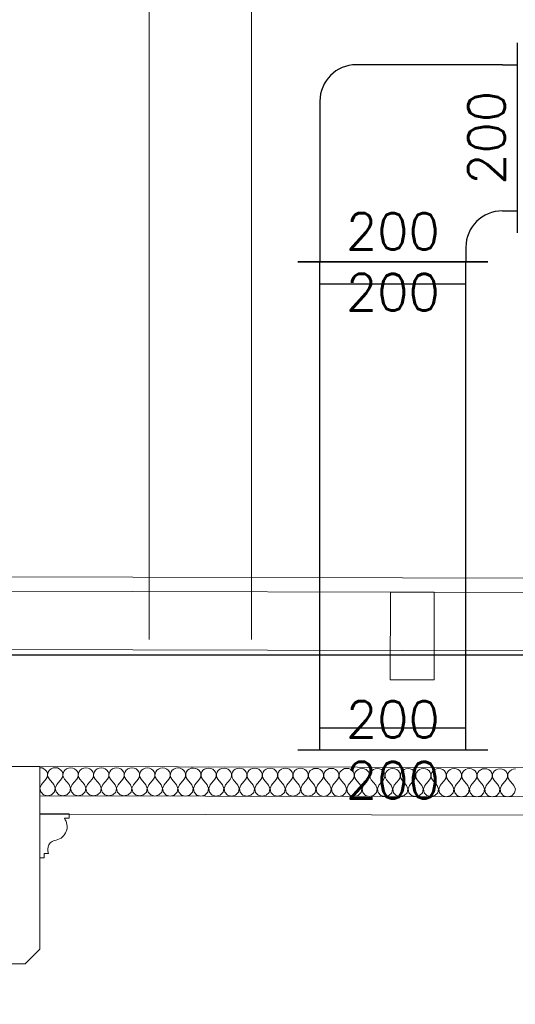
# Model space of a CAD drawing. Header units: millimetres. Extents: x -573548 to 674770, y -246895 to -89040.
# Tile 159 of 199: x 96853 to 97532, y -191994 to -190646. Entities that reach past the tile are written whole.
import ezdxf
from ezdxf import colors
from ezdxf.entities.mleader import LeaderData, LeaderLine
from ezdxf.math import Vec2, Vec3

# ---------------------------------------------------------------- set-up
doc = ezdxf.new("R2010")
doc.units = ezdxf.units.MM
for name, color, linetype in [('__S_WM_OPIS', 151, 'Continuous'), ('FLUID-W1', 7, 'Continuous'), ('FLUID-W1-50-DIM', 7, 'Continuous'), ('Nowe_Drawing & Figure', 7, 'Continuous')]:
    doc.layers.add(name, color=color, linetype=linetype)
for name, color, linetype, lineweight in [('A_słupy wysokie_Nr_pióra__1', 8, 'Continuous', 9), ('belki podwalinowe_Nr_pióra__2', 8, 'Continuous', 9), ('belki sufitowe_Nr_pióra__41', 8, 'Continuous', 9), ('Nowe_Drawing & Figure_Nr_pióra__59', 8, 'Continuous', 9), ('Nowe_strop_Nr_pióra__59', 8, 'Continuous', 9), ('strop_Nr_pióra__41', 8, 'Continuous', 9)]:
    doc.layers.add(name, color=color, linetype=linetype, lineweight=lineweight)
doc.styles.add('FDBES', font='simplex.shx')
doc.styles.add('WĄSKI 2', font='arial.ttf', dxfattribs={"width": 0.7})

# ---------------------------------------------------------------- blocks, each defined once
blk = doc.blocks.new('*X452', base_point=(477978.7, -104863.6))
at = {"layer": 'Nowe_Drawing & Figure', "color": 21, "linetype": 'Continuous', "lineweight": 13, "true_color": 0xffaaaa}
for p, q in [((491651, -73208.7), (491648.1, -73208.3)), ((491653.6, -73209.8), (491651, -73208.7)), ((491655.8, -73211.5), (491653.6, -73209.8)), ((491657.5, -73213.6), (491655.8, -73211.5)), ((491658.4, -73216.2), (491657.5, -73213.6)), ((491659.7, -73213.6), (491658.8, -73216.2)), ((491661.3, -73211.5), (491659.7, -73213.6)), ((491663.6, -73209.8), (491661.3, -73211.5)), ((491666.2, -73208.7), (491663.6, -73209.8)), ((491669.1, -73208.4), (491666.2, -73208.7)), ((491672, -73208.7), (491669.1, -73208.4)), ((491674.6, -73209.8), (491672, -73208.7)), ((491676.8, -73211.5), (491674.6, -73209.8)), ((491678.5, -73213.7), (491676.8, -73211.5)), ((491679.4, -73216.2), (491678.5, -73213.7)), ((491680.7, -73213.7), (491679.8, -73216.2)), ((491682.3, -73211.5), (491680.7, -73213.7)), ((491684.6, -73209.8), (491682.3, -73211.5)), ((491687.2, -73208.8), (491684.6, -73209.8)), ((491690.1, -73208.4), (491687.2, -73208.8)), ((491693, -73208.8), (491690.1, -73208.4)), ((491695.6, -73209.9), (491693, -73208.8)), ((491697.8, -73211.6), (491695.6, -73209.9)), ((491699.5, -73213.7), (491697.8, -73211.6)), ((491700.4, -73216.2), (491699.5, -73213.7)), ((491701.7, -73213.7), (491700.8, -73216.2)), ((491703.3, -73211.6), (491701.7, -73213.7)), ((491705.6, -73209.9), (491703.3, -73211.6)), ((491708.2, -73208.8), (491705.6, -73209.9)), ((491711.1, -73208.5), (491708.2, -73208.8)), ((491714, -73208.8), (491711.1, -73208.5)), ((491716.6, -73209.9), (491714, -73208.8)), ((491718.8, -73211.6), (491716.6, -73209.9)), ((491720.5, -73213.8), (491718.8, -73211.6)), ((491721.4, -73216.3), (491720.5, -73213.8)), ((491722.7, -73213.8), (491721.8, -73216.3)), ((491724.3, -73211.6), (491722.7, -73213.8)), ((491726.6, -73209.9), (491724.3, -73211.6)), ((491729.2, -73208.9), (491726.6, -73209.9)), ((491732.1, -73208.5), (491729.2, -73208.9)), ((491735, -73208.9), (491732.1, -73208.5)), ((491737.6, -73209.9), (491735, -73208.9)), ((491739.8, -73211.6), (491737.6, -73209.9)), ((491741.5, -73213.8), (491739.8, -73211.6)), ((491742.4, -73216.3), (491741.5, -73213.8)), ((491743.7, -73213.8), (491742.8, -73216.3)), ((491745.3, -73211.7), (491743.7, -73213.8)), ((491747.6, -73210), (491745.3, -73211.7)), ((491750.2, -73208.9), (491747.6, -73210)), ((491753.1, -73208.5), (491750.2, -73208.9)), ((491756, -73208.9), (491753.1, -73208.5)), ((491758.6, -73210), (491756, -73208.9)), ((491760.8, -73211.7), (491758.6, -73210)), ((491762.5, -73213.9), (491760.8, -73211.7)), ((491763.4, -73216.4), (491762.5, -73213.9)), ((491764.7, -73213.9), (491763.8, -73216.4)), ((491766.3, -73211.7), (491764.7, -73213.9)), ((491768.6, -73210), (491766.3, -73211.7)), ((491771.2, -73209), (491768.6, -73210)), ((491774.1, -73208.6), (491771.2, -73209)), ((491777, -73209), (491774.1, -73208.6)), ((491779.6, -73210), (491777, -73209)), ((491781.8, -73211.7), (491779.6, -73210)), ((491783.5, -73213.9), (491781.8, -73211.7)), ((491784.4, -73216.4), (491783.5, -73213.9)), ((491785.7, -73213.9), (491784.8, -73216.4)), ((491787.3, -73211.7), (491785.7, -73213.9)), ((491789.6, -73210.1), (491787.3, -73211.7)), ((491792.2, -73209), (491789.6, -73210.1)), ((491795.1, -73208.6), (491792.2, -73209)), ((491798, -73209), (491795.1, -73208.6)), ((491800.6, -73210.1), (491798, -73209)), ((491802.8, -73211.8), (491800.6, -73210.1)), ((491804.5, -73214), (491802.8, -73211.8)), ((491805.4, -73216.5), (491804.5, -73214)), ((491806.7, -73214), (491805.8, -73216.5)), ((491808.3, -73211.8), (491806.7, -73214)), ((491810.6, -73210.1), (491808.3, -73211.8)), ((491813.2, -73209), (491810.6, -73210.1)), ((491816.1, -73208.7), (491813.2, -73209)), ((491819, -73209.1), (491816.1, -73208.7)), ((491821.6, -73210.1), (491819, -73209.1)), ((491823.8, -73211.8), (491821.6, -73210.1)), ((491825.5, -73214), (491823.8, -73211.8)), ((491826.4, -73216.5), (491825.5, -73214)), ((491827.7, -73214), (491826.8, -73216.5)), ((491829.3, -73211.8), (491827.7, -73214)), ((491831.6, -73210.2), (491829.3, -73211.8)), ((491834.2, -73209.1), (491831.6, -73210.2)), ((491837.1, -73208.7), (491834.2, -73209.1)), ((491840, -73209.1), (491837.1, -73208.7)), ((491842.6, -73210.2), (491840, -73209.1)), ((491844.8, -73211.9), (491842.6, -73210.2)), ((491846.5, -73214.1), (491844.8, -73211.9)), ((491847.4, -73216.6), (491846.5, -73214.1)), ((491848.7, -73214.1), (491847.8, -73216.6)), ((491850.3, -73211.9), (491848.7, -73214.1)), ((491852.6, -73210.2), (491850.3, -73211.9)), ((491855.2, -73209.1), (491852.6, -73210.2)), ((491858.1, -73208.8), (491855.2, -73209.1)), ((491861, -73209.2), (491858.1, -73208.8)), ((491863.6, -73210.2), (491861, -73209.2)), ((491865.8, -73211.9), (491863.6, -73210.2)), ((491867.5, -73214.1), (491865.8, -73211.9)), ((491868.4, -73216.6), (491867.5, -73214.1)), ((491869.7, -73214.1), (491868.8, -73216.6)), ((491871.3, -73211.9), (491869.7, -73214.1)), ((491873.6, -73210.3), (491871.3, -73211.9)), ((491876.2, -73209.2), (491873.6, -73210.3)), ((491879.1, -73208.8), (491876.2, -73209.2)), ((491882, -73209.2), (491879.1, -73208.8)), ((491884.6, -73210.3), (491882, -73209.2)), ((491886.8, -73212), (491884.6, -73210.3)), ((491888.5, -73214.2), (491886.8, -73212)), ((491889.4, -73216.7), (491888.5, -73214.2)), ((491890.7, -73214.2), (491889.8, -73216.7)), ((491892.3, -73212), (491890.7, -73214.2)), ((491894.6, -73210.3), (491892.3, -73212)), ((491897.2, -73209.2), (491894.6, -73210.3)), ((491900.1, -73208.9), (491897.2, -73209.2)), ((491903, -73209.2), (491900.1, -73208.9)), ((491905.6, -73210.3), (491903, -73209.2)), ((491907.8, -73212), (491905.6, -73210.3)), ((491909.5, -73214.2), (491907.8, -73212)), ((491910.4, -73216.7), (491909.5, -73214.2)), ((491911.7, -73214.2), (491910.8, -73216.7)), ((491913.3, -73212), (491911.7, -73214.2)), ((491915.6, -73210.3), (491913.3, -73212)), ((491918.2, -73209.3), (491915.6, -73210.3)), ((491921.1, -73208.9), (491918.2, -73209.3)), ((491924, -73209.3), (491921.1, -73208.9)), ((491926.6, -73210.4), (491924, -73209.3)), ((491928.8, -73212.1), (491926.6, -73210.4)), ((491930.5, -73214.3), (491928.8, -73212.1)), ((491931.4, -73216.8), (491930.5, -73214.3)), ((491932.7, -73214.3), (491931.8, -73216.8)), ((491934.3, -73212.1), (491932.7, -73214.3)), ((491936.6, -73210.4), (491934.3, -73212.1)), ((491939.2, -73209.3), (491936.6, -73210.4)), ((491942.1, -73209), (491939.2, -73209.3)), ((491945, -73209.3), (491942.1, -73209)), ((491947.6, -73210.4), (491945, -73209.3)), ((491949.8, -73212.1), (491947.6, -73210.4)), ((491951.5, -73214.3), (491949.8, -73212.1)), ((491952.4, -73216.8), (491951.5, -73214.3)), ((491953.7, -73214.3), (491952.8, -73216.8)), ((491955.3, -73212.1), (491953.7, -73214.3)), ((491957.6, -73210.4), (491955.3, -73212.1)), ((491960.2, -73209.4), (491957.6, -73210.4)), ((491963.1, -73209), (491960.2, -73209.4)), ((491966, -73209.4), (491963.1, -73209)), ((491968.6, -73210.5), (491966, -73209.4)), ((491970.8, -73212.2), (491968.6, -73210.5)), ((491972.5, -73214.3), (491970.8, -73212.2)), ((491973.4, -73216.9), (491972.5, -73214.3)), ((491974.7, -73214.4), (491973.8, -73216.9)), ((491976.3, -73212.2), (491974.7, -73214.4)), ((491978.6, -73210.5), (491976.3, -73212.2)), ((491981.2, -73209.4), (491978.6, -73210.5)), ((491984.1, -73209.1), (491981.2, -73209.4)), ((491987, -73209.4), (491984.1, -73209.1)), ((491989.6, -73210.5), (491987, -73209.4)), ((491991.8, -73212.2), (491989.6, -73210.5)), ((491993.5, -73214.4), (491991.8, -73212.2)), ((491994.4, -73216.9), (491993.5, -73214.4)), ((491995.7, -73214.4), (491994.8, -73216.9)), ((491997.3, -73212.2), (491995.7, -73214.4)), ((491999.6, -73210.5), (491997.3, -73212.2)), ((492002.2, -73209.5), (491999.6, -73210.5)), ((492005.1, -73209.1), (492002.2, -73209.5)), ((492008, -73209.5), (492005.1, -73209.1)), ((492010.6, -73210.6), (492008, -73209.5)), ((492012.8, -73212.3), (492010.6, -73210.6)), ((492014.5, -73214.4), (492012.8, -73212.3)), ((492015.4, -73217), (492014.5, -73214.4)), ((492016.7, -73214.4), (492015.8, -73217)), ((492018.3, -73212.3), (492016.7, -73214.4)), ((492020.6, -73210.6), (492018.3, -73212.3)), ((492023.2, -73209.5), (492020.6, -73210.6)), ((492026.1, -73209.2), (492023.2, -73209.5)), ((492029, -73209.5), (492026.1, -73209.2)), ((492031.6, -73210.6), (492029, -73209.5)), ((492033.8, -73212.3), (492031.6, -73210.6)), ((492035.5, -73214.5), (492033.8, -73212.3)), ((492036.4, -73217), (492035.5, -73214.5)), ((492037.7, -73214.5), (492036.8, -73217)), ((492039.3, -73212.3), (492037.7, -73214.5)), ((492041.6, -73210.6), (492039.3, -73212.3)), ((492044.2, -73209.6), (492041.6, -73210.6)), ((492047.1, -73209.2), (492044.2, -73209.6)), ((492050, -73209.6), (492047.1, -73209.2)), ((492052.6, -73210.7), (492050, -73209.6)), ((492054.8, -73212.3), (492052.6, -73210.7)), ((492056.5, -73214.5), (492054.8, -73212.3)), ((492057.4, -73217), (492056.5, -73214.5)), ((492058.7, -73214.5), (492057.8, -73217)), ((492060.3, -73212.4), (492058.7, -73214.5)), ((492062.6, -73210.7), (492060.3, -73212.4)), ((492065.2, -73209.6), (492062.6, -73210.7)), ((492068.1, -73209.3), (492065.2, -73209.6)), ((492071, -73209.6), (492068.1, -73209.3)), ((492073.6, -73210.7), (492071, -73209.6)), ((492075.8, -73212.4), (492073.6, -73210.7)), ((492077.5, -73214.6), (492075.8, -73212.4)), ((492078.4, -73217.1), (492077.5, -73214.6)), ((492079.7, -73214.6), (492078.7, -73217.1)), ((492081.3, -73212.4), (492079.7, -73214.6)), ((492083.6, -73210.7), (492081.3, -73212.4)), ((492086.2, -73209.7), (492083.6, -73210.7)), ((492089.1, -73209.3), (492086.2, -73209.7)), ((492092, -73209.7), (492089.1, -73209.3)), ((492094.6, -73210.7), (492092, -73209.7)), ((492096.8, -73212.4), (492094.6, -73210.7)), ((492098.5, -73214.6), (492096.8, -73212.4)), ((492099.4, -73217.1), (492098.5, -73214.6)), ((492100.7, -73214.6), (492099.7, -73217.1)), ((492102.3, -73212.5), (492100.7, -73214.6)), ((492104.6, -73210.8), (492102.3, -73212.5)), ((492107.2, -73209.7), (492104.6, -73210.8)), ((492110.1, -73209.3), (492107.2, -73209.7)), ((492113, -73209.7), (492110.1, -73209.3)), ((492115.6, -73210.8), (492113, -73209.7)), ((492117.8, -73212.5), (492115.6, -73210.8)), ((492119.5, -73214.7), (492117.8, -73212.5)), ((492120.4, -73217.2), (492119.5, -73214.7)), ((492121.7, -73214.7), (492120.7, -73217.2)), ((492123.3, -73212.5), (492121.7, -73214.7)), ((492125.6, -73210.8), (492123.3, -73212.5)), ((492128.2, -73209.8), (492125.6, -73210.8)), ((492131.1, -73209.4), (492128.2, -73209.8)), ((492134, -73209.8), (492131.1, -73209.4)), ((492136.6, -73210.8), (492134, -73209.8)), ((492138.8, -73212.5), (492136.6, -73210.8)), ((492140.5, -73214.7), (492138.8, -73212.5)), ((492141.4, -73217.2), (492140.5, -73214.7)), ((492142.7, -73214.7), (492141.7, -73217.2)), ((492144.3, -73212.5), (492142.7, -73214.7)), ((492146.6, -73210.9), (492144.3, -73212.5)), ((492149.2, -73209.8), (492146.6, -73210.9)), ((492152.1, -73209.4), (492149.2, -73209.8)), ((492155, -73209.8), (492152.1, -73209.4)), ((492157.6, -73210.9), (492155, -73209.8)), ((492159.8, -73212.6), (492157.6, -73210.9)), ((492161.5, -73214.8), (492159.8, -73212.6)), ((492162.4, -73217.3), (492161.5, -73214.8)), ((492163.7, -73214.8), (492162.7, -73217.3)), ((492165.3, -73212.6), (492163.7, -73214.8)), ((492167.6, -73210.9), (492165.3, -73212.6)), ((492170.2, -73209.8), (492167.6, -73210.9)), ((492173.1, -73209.5), (492170.2, -73209.8)), ((492176, -73209.9), (492173.1, -73209.5)), ((492178.6, -73210.9), (492176, -73209.9)), ((492180.8, -73212.6), (492178.6, -73210.9)), ((492182.5, -73214.8), (492180.8, -73212.6)), ((492183.4, -73217.3), (492182.5, -73214.8)), ((492184.7, -73214.8), (492183.7, -73217.3)), ((492186.3, -73212.6), (492184.7, -73214.8)), ((492188.6, -73211), (492186.3, -73212.6)), ((492191.2, -73209.9), (492188.6, -73211)), ((492194.1, -73209.5), (492191.2, -73209.9)), ((492197, -73209.9), (492194.1, -73209.5)), ((492199.6, -73211), (492197, -73209.9)), ((492201.8, -73212.7), (492199.6, -73211)), ((492203.5, -73214.9), (492201.8, -73212.7)), ((492204.4, -73217.4), (492203.5, -73214.9)), ((492205.7, -73214.9), (492204.7, -73217.4)), ((492207.3, -73212.7), (492205.7, -73214.9)), ((492209.6, -73211), (492207.3, -73212.7)), ((492212.2, -73209.9), (492209.6, -73211)), ((492215.1, -73209.6), (492212.2, -73209.9)), ((492218, -73210), (492215.1, -73209.6)), ((492220.6, -73211), (492218, -73210)), ((492222.8, -73212.7), (492220.6, -73211)), ((492224.5, -73214.9), (492222.8, -73212.7)), ((492225.4, -73217.4), (492224.5, -73214.9)), ((492226.7, -73214.9), (492225.7, -73217.4)), ((492228.3, -73212.7), (492226.7, -73214.9)), ((492230.6, -73211), (492228.3, -73212.7)), ((492233.2, -73210), (492230.6, -73211)), ((492236.1, -73209.6), (492233.2, -73210)), ((492239, -73210), (492236.1, -73209.6)), ((492241.6, -73211.1), (492239, -73210)), ((492243.8, -73212.8), (492241.6, -73211.1)), ((492245.5, -73215), (492243.8, -73212.8)), ((492246.4, -73217.5), (492245.5, -73215)), ((492247.7, -73215), (492246.7, -73217.5)), ((492249.3, -73212.8), (492247.7, -73215)), ((492251.6, -73211.1), (492249.3, -73212.8)), ((492254.2, -73210), (492251.6, -73211.1)), ((492257.1, -73209.7), (492254.2, -73210)), ((492260, -73210), (492257.1, -73209.7)), ((492262.6, -73211.1), (492260, -73210)), ((492264.8, -73212.8), (492262.6, -73211.1)), ((492266.5, -73215), (492264.8, -73212.8)), ((492267.4, -73217.5), (492266.5, -73215)), ((492268.7, -73215), (492267.7, -73217.5)), ((492270.3, -73212.8), (492268.7, -73215)), ((492272.6, -73211.1), (492270.3, -73212.8)), ((492275.2, -73210.1), (492272.6, -73211.1)), ((492278.1, -73209.7), (492275.2, -73210.1)), ((492281, -73210.1), (492278.1, -73209.7)), ((492283.6, -73211.2), (492281, -73210.1)), ((492285.8, -73212.9), (492283.6, -73211.2)), ((492287.5, -73215), (492285.8, -73212.9)), ((492288.4, -73217.6), (492287.5, -73215)), ((492289.7, -73215.1), (492288.7, -73217.6)), ((492291.3, -73212.9), (492289.7, -73215.1)), ((492293.6, -73211.2), (492291.3, -73212.9)), ((492296.2, -73210.1), (492293.6, -73211.2)), ((492299.1, -73209.8), (492296.2, -73210.1)), ((491650.1, -73231.4), (491656.5, -73223.7)), ((491656.5, -73223.7), (491657.9, -73221.4)), ((491657.9, -73221.4), (491658.5, -73218.8)), ((491658.5, -73218.8), (491658.4, -73216.2)), ((491658.8, -73216.2), (491658.6, -73218.8)), ((491658.6, -73218.8), (491659.3, -73221.4)), ((491659.3, -73221.4), (491660.7, -73223.7)), ((491666.9, -73231.4), (491660.7, -73223.7)), ((491671.1, -73231.4), (491677.5, -73223.7)), ((491677.5, -73223.7), (491678.9, -73221.4)), ((491678.9, -73221.4), (491679.5, -73218.8)), ((491679.5, -73218.8), (491679.4, -73216.2)), ((491679.8, -73216.2), (491679.6, -73218.8)), ((491679.6, -73218.8), (491680.3, -73221.4)), ((491680.3, -73221.4), (491681.7, -73223.8)), ((491687.9, -73231.4), (491681.7, -73223.8)), ((491692.1, -73231.5), (491698.5, -73223.8)), ((491698.5, -73223.8), (491699.9, -73221.5)), ((491699.9, -73221.5), (491700.5, -73218.9)), ((491700.5, -73218.9), (491700.4, -73216.2)), ((491700.8, -73216.2), (491700.6, -73218.9)), ((491700.6, -73218.9), (491701.3, -73221.5)), ((491701.3, -73221.5), (491702.7, -73223.8)), ((491708.9, -73231.5), (491702.7, -73223.8)), ((491713.1, -73231.5), (491719.5, -73223.8)), ((491719.5, -73223.8), (491720.9, -73221.5)), ((491720.9, -73221.5), (491721.5, -73218.9)), ((491721.5, -73218.9), (491721.4, -73216.3)), ((491721.8, -73216.3), (491721.6, -73218.9)), ((491721.6, -73218.9), (491722.3, -73221.5)), ((491722.3, -73221.5), (491723.7, -73223.8)), ((491729.9, -73231.5), (491723.7, -73223.8)), ((491734.1, -73231.5), (491740.5, -73223.9)), ((491740.5, -73223.9), (491741.9, -73221.6)), ((491741.9, -73221.6), (491742.5, -73219)), ((491742.5, -73219), (491742.4, -73216.3)), ((491742.8, -73216.3), (491742.6, -73219)), ((491742.6, -73219), (491743.3, -73221.6)), ((491743.3, -73221.6), (491744.7, -73223.9)), ((491750.9, -73231.6), (491744.7, -73223.9)), ((491755.1, -73231.6), (491761.5, -73223.9)), ((491761.5, -73223.9), (491762.9, -73221.6)), ((491762.9, -73221.6), (491763.5, -73219)), ((491763.5, -73219), (491763.4, -73216.4)), ((491763.8, -73216.4), (491763.6, -73219)), ((491763.6, -73219), (491764.3, -73221.6)), ((491764.3, -73221.6), (491765.7, -73223.9)), ((491771.9, -73231.6), (491765.7, -73223.9)), ((491776.1, -73231.6), (491782.5, -73224)), ((491782.5, -73224), (491783.9, -73221.7)), ((491783.9, -73221.7), (491784.5, -73219.1)), ((491784.5, -73219.1), (491784.4, -73216.4)), ((491784.8, -73216.4), (491784.6, -73219.1)), ((491784.6, -73219.1), (491785.3, -73221.7)), ((491785.3, -73221.7), (491786.7, -73224)), ((491792.9, -73231.7), (491786.7, -73224)), ((491797.1, -73231.7), (491803.5, -73224)), ((491803.5, -73224), (491804.9, -73221.7)), ((491804.9, -73221.7), (491805.5, -73219.1)), ((491805.5, -73219.1), (491805.4, -73216.5)), ((491805.8, -73216.5), (491805.6, -73219.1)), ((491805.6, -73219.1), (491806.3, -73221.7)), ((491806.3, -73221.7), (491807.7, -73224)), ((491813.9, -73231.7), (491807.7, -73224)), ((491818.1, -73231.7), (491824.5, -73224.1)), ((491824.5, -73224.1), (491825.9, -73221.8)), ((491825.9, -73221.8), (491826.5, -73219.2)), ((491826.5, -73219.2), (491826.4, -73216.5)), ((491826.8, -73216.5), (491826.6, -73219.2)), ((491826.6, -73219.2), (491827.3, -73221.8)), ((491827.3, -73221.8), (491828.7, -73224.1)), ((491834.9, -73231.8), (491828.7, -73224.1)), ((491839.1, -73231.8), (491845.5, -73224.1)), ((491845.5, -73224.1), (491846.9, -73221.8)), ((491846.9, -73221.8), (491847.5, -73219.2)), ((491847.5, -73219.2), (491847.4, -73216.6)), ((491847.8, -73216.6), (491847.6, -73219.2)), ((491847.6, -73219.2), (491848.3, -73221.8)), ((491848.3, -73221.8), (491849.7, -73224.1)), ((491855.9, -73231.8), (491849.7, -73224.1)), ((491860.1, -73231.8), (491866.5, -73224.2)), ((491866.5, -73224.2), (491867.9, -73221.8)), ((491867.9, -73221.8), (491868.5, -73219.3)), ((491868.5, -73219.3), (491868.4, -73216.6)), ((491868.8, -73216.6), (491868.6, -73219.3)), ((491868.6, -73219.3), (491869.3, -73221.9)), ((491869.3, -73221.9), (491870.7, -73224.2)), ((491876.9, -73231.9), (491870.7, -73224.2)), ((491881.1, -73231.9), (491887.5, -73224.2)), ((491887.5, -73224.2), (491888.9, -73221.9)), ((491888.9, -73221.9), (491889.5, -73219.3)), ((491889.5, -73219.3), (491889.4, -73216.7)), ((491889.8, -73216.7), (491889.6, -73219.3)), ((491889.6, -73219.3), (491890.3, -73221.9)), ((491890.3, -73221.9), (491891.7, -73224.2)), ((491897.9, -73231.9), (491891.7, -73224.2)), ((491902.1, -73231.9), (491908.5, -73224.3)), ((491908.5, -73224.3), (491909.9, -73221.9)), ((491909.9, -73221.9), (491910.5, -73219.4)), ((491910.5, -73219.4), (491910.4, -73216.7)), ((491910.8, -73216.7), (491910.6, -73219.4)), ((491910.6, -73219.4), (491911.3, -73221.9)), ((491911.3, -73221.9), (491912.7, -73224.3)), ((491918.9, -73232), (491912.7, -73224.3)), ((491923.1, -73232), (491929.5, -73224.3)), ((491929.5, -73224.3), (491930.9, -73222)), ((491930.9, -73222), (491931.5, -73219.4)), ((491931.5, -73219.4), (491931.4, -73216.8)), ((491931.8, -73216.8), (491931.6, -73219.4)), ((491931.6, -73219.4), (491932.3, -73222)), ((491932.3, -73222), (491933.7, -73224.3)), ((491939.9, -73232), (491933.7, -73224.3)), ((491944.1, -73232), (491950.5, -73224.3)), ((491950.5, -73224.3), (491951.9, -73222)), ((491951.9, -73222), (491952.5, -73219.5)), ((491952.5, -73219.5), (491952.4, -73216.8)), ((491952.8, -73216.8), (491952.6, -73219.5)), ((491952.6, -73219.5), (491953.3, -73222)), ((491953.3, -73222), (491954.7, -73224.4)), ((491960.9, -73232.1), (491954.7, -73224.4)), ((491965.1, -73232.1), (491971.5, -73224.4)), ((491971.5, -73224.4), (491972.9, -73222.1)), ((491972.9, -73222.1), (491973.5, -73219.5)), ((491973.5, -73219.5), (491973.4, -73216.9)), ((491973.8, -73216.9), (491973.6, -73219.5)), ((491973.6, -73219.5), (491974.3, -73222.1)), ((491974.3, -73222.1), (491975.7, -73224.4)), ((491981.9, -73232.1), (491975.7, -73224.4)), ((491986.1, -73232.1), (491992.5, -73224.4)), ((491992.5, -73224.4), (491993.9, -73222.1)), ((491993.9, -73222.1), (491994.5, -73219.6)), ((491994.5, -73219.6), (491994.4, -73216.9)), ((491994.8, -73216.9), (491994.6, -73219.6)), ((491994.6, -73219.6), (491995.3, -73222.1)), ((491995.3, -73222.1), (491996.7, -73224.5)), ((492002.9, -73232.1), (491996.7, -73224.5)), ((492007.1, -73232.2), (492013.5, -73224.5)), ((492013.5, -73224.5), (492014.9, -73222.2)), ((492014.9, -73222.2), (492015.5, -73219.6)), ((492015.5, -73219.6), (492015.4, -73217)), ((492015.8, -73217), (492015.6, -73219.6)), ((492015.6, -73219.6), (492016.3, -73222.2)), ((492016.3, -73222.2), (492017.7, -73224.5)), ((492023.9, -73232.2), (492017.7, -73224.5)), ((492028.1, -73232.2), (492034.5, -73224.5)), ((492034.5, -73224.5), (492035.9, -73222.2)), ((492035.9, -73222.2), (492036.5, -73219.6)), ((492036.5, -73219.6), (492036.4, -73217)), ((492036.8, -73217), (492036.6, -73219.6)), ((492036.6, -73219.6), (492037.3, -73222.2)), ((492037.3, -73222.2), (492038.7, -73224.5)), ((492044.9, -73232.2), (492038.7, -73224.5)), ((492049.1, -73232.2), (492055.5, -73224.6)), ((492055.5, -73224.6), (492056.9, -73222.3)), ((492056.9, -73222.3), (492057.5, -73219.7)), ((492057.5, -73219.7), (492057.4, -73217)), ((492057.8, -73217), (492057.6, -73219.7)), ((492057.6, -73219.7), (492058.3, -73222.3)), ((492058.3, -73222.3), (492059.7, -73224.6)), ((492065.9, -73232.3), (492059.7, -73224.6)), ((492070.1, -73232.3), (492076.5, -73224.6)), ((492076.5, -73224.6), (492077.9, -73222.3)), ((492077.9, -73222.3), (492078.5, -73219.7)), ((492078.5, -73219.7), (492078.4, -73217.1)), ((492078.7, -73217.1), (492078.6, -73219.7)), ((492078.6, -73219.7), (492079.3, -73222.3)), ((492079.3, -73222.3), (492080.7, -73224.6)), ((492086.9, -73232.3), (492080.7, -73224.6)), ((492091.1, -73232.3), (492097.5, -73224.7)), ((492097.5, -73224.7), (492098.9, -73222.4)), ((492098.9, -73222.4), (492099.5, -73219.8)), ((492099.5, -73219.8), (492099.4, -73217.1)), ((492099.7, -73217.1), (492099.6, -73219.8)), ((492099.6, -73219.8), (492100.3, -73222.4)), ((492100.3, -73222.4), (492101.7, -73224.7)), ((492107.9, -73232.4), (492101.7, -73224.7)), ((492112.1, -73232.4), (492118.5, -73224.7)), ((492118.5, -73224.7), (492119.9, -73222.4)), ((492119.9, -73222.4), (492120.5, -73219.8)), ((492120.5, -73219.8), (492120.4, -73217.2)), ((492120.7, -73217.2), (492120.6, -73219.8)), ((492120.6, -73219.8), (492121.3, -73222.4)), ((492121.3, -73222.4), (492122.7, -73224.7)), ((492128.9, -73232.4), (492122.7, -73224.7)), ((492133.1, -73232.4), (492139.5, -73224.8)), ((492139.5, -73224.8), (492140.9, -73222.5)), ((492140.9, -73222.5), (492141.5, -73219.9)), ((492141.5, -73219.9), (492141.4, -73217.2)), ((492141.7, -73217.2), (492141.6, -73219.9)), ((492141.6, -73219.9), (492142.3, -73222.5)), ((492142.3, -73222.5), (492143.7, -73224.8)), ((492149.9, -73232.5), (492143.7, -73224.8)), ((492154.1, -73232.5), (492160.5, -73224.8)), ((492160.5, -73224.8), (492161.9, -73222.5)), ((492161.9, -73222.5), (492162.5, -73219.9)), ((492162.5, -73219.9), (492162.4, -73217.3)), ((492162.7, -73217.3), (492162.6, -73219.9)), ((492162.6, -73219.9), (492163.3, -73222.5)), ((492163.3, -73222.5), (492164.7, -73224.8)), ((492170.9, -73232.5), (492164.7, -73224.8)), ((492175.1, -73232.5), (492181.5, -73224.9)), ((492181.5, -73224.9), (492182.9, -73222.5)), ((492182.9, -73222.5), (492183.5, -73220)), ((492183.5, -73220), (492183.4, -73217.3)), ((492183.7, -73217.3), (492183.6, -73220)), ((492183.6, -73220), (492184.3, -73222.6)), ((492184.3, -73222.6), (492185.7, -73224.9)), ((492191.9, -73232.6), (492185.7, -73224.9)), ((492196.1, -73232.6), (492202.5, -73224.9)), ((492202.5, -73224.9), (492203.9, -73222.6)), ((492203.9, -73222.6), (492204.5, -73220)), ((492204.5, -73220), (492204.4, -73217.4)), ((492204.7, -73217.4), (492204.6, -73220)), ((492204.6, -73220), (492205.3, -73222.6)), ((492205.3, -73222.6), (492206.7, -73224.9)), ((492212.9, -73232.6), (492206.7, -73224.9)), ((492217.1, -73232.6), (492223.5, -73225)), ((492223.5, -73225), (492224.9, -73222.6)), ((492224.9, -73222.6), (492225.5, -73220.1)), ((492225.5, -73220.1), (492225.4, -73217.4)), ((492225.7, -73217.4), (492225.6, -73220.1)), ((492225.6, -73220.1), (492226.3, -73222.6)), ((492226.3, -73222.6), (492227.7, -73225)), ((492233.9, -73232.7), (492227.7, -73225)), ((492238.1, -73232.7), (492244.4, -73225)), ((492244.4, -73225), (492245.9, -73222.7)), ((492245.9, -73222.7), (492246.5, -73220.1)), ((492246.5, -73220.1), (492246.4, -73217.5)), ((492246.7, -73217.5), (492246.6, -73220.1)), ((492246.6, -73220.1), (492247.3, -73222.7)), ((492247.3, -73222.7), (492248.6, -73225)), ((492254.9, -73232.7), (492248.6, -73225)), ((492259.1, -73232.7), (492265.4, -73225.1)), ((492265.4, -73225.1), (492266.9, -73222.7)), ((492266.9, -73222.7), (492267.5, -73220.2)), ((492267.5, -73220.2), (492267.4, -73217.5)), ((492267.7, -73217.5), (492267.6, -73220.2)), ((492267.6, -73220.2), (492268.3, -73222.7)), ((492268.3, -73222.7), (492269.6, -73225.1)), ((492275.9, -73232.8), (492269.6, -73225.1)), ((492280.1, -73232.8), (492286.4, -73225.1)), ((492286.4, -73225.1), (492287.9, -73222.8)), ((492287.9, -73222.8), (492288.5, -73220.2)), ((492288.5, -73220.2), (492288.4, -73217.6)), ((492288.7, -73217.6), (492288.6, -73220.2)), ((492288.6, -73220.2), (492289.3, -73222.8)), ((492289.3, -73222.8), (492290.6, -73225.1)), ((492296.9, -73232.8), (492290.6, -73225.1)), ((491650.1, -73231.4), (491648.1, -73236.3)), ((491648.1, -73236.3), (491649.1, -73241.4)), ((491649.1, -73241.4), (491653, -73245.3)), ((491664, -73245.3), (491667.9, -73241.5)), ((491669, -73236.3), (491666.9, -73231.4)), ((491667.9, -73241.5), (491669, -73236.3)), ((491671.1, -73231.4), (491669.1, -73236.3)), ((491669.1, -73236.3), (491670.1, -73241.5)), ((491670.1, -73241.5), (491674, -73245.3)), ((491685, -73245.4), (491688.9, -73241.5)), ((491690, -73236.3), (491687.9, -73231.4)), ((491688.9, -73241.5), (491690, -73236.3)), ((491692.1, -73231.5), (491690.1, -73236.3)), ((491690.1, -73236.3), (491691.1, -73241.5)), ((491691.1, -73241.5), (491695, -73245.4)), ((491706, -73245.4), (491709.9, -73241.5)), ((491711, -73236.4), (491708.9, -73231.5)), ((491709.9, -73241.5), (491711, -73236.4)), ((491713.1, -73231.5), (491711.1, -73236.4)), ((491711.1, -73236.4), (491712.1, -73241.6)), ((491712.1, -73241.6), (491716, -73245.4)), ((491727, -73245.5), (491730.9, -73241.6)), ((491732, -73236.4), (491729.9, -73231.5)), ((491730.9, -73241.6), (491732, -73236.4)), ((491734.1, -73231.5), (491732.1, -73236.4)), ((491732.1, -73236.4), (491733.1, -73241.6)), ((491733.1, -73241.6), (491737, -73245.5)), ((491748, -73245.5), (491751.9, -73241.6)), ((491753, -73236.5), (491750.9, -73231.6)), ((491751.9, -73241.6), (491753, -73236.5)), ((491755.1, -73231.6), (491753.1, -73236.5)), ((491753.1, -73236.5), (491754.1, -73241.6)), ((491754.1, -73241.6), (491758, -73245.5)), ((491769, -73245.6), (491772.9, -73241.7)), ((491774, -73236.5), (491771.9, -73231.6)), ((491772.9, -73241.7), (491774, -73236.5)), ((491776.1, -73231.6), (491774.1, -73236.5)), ((491774.1, -73236.5), (491775.1, -73241.7)), ((491775.1, -73241.7), (491779, -73245.6)), ((491790, -73245.6), (491793.9, -73241.7)), ((491795, -73236.6), (491792.9, -73231.7)), ((491793.9, -73241.7), (491795, -73236.6)), ((491797.1, -73231.7), (491795.1, -73236.6)), ((491795.1, -73236.6), (491796.1, -73241.7)), ((491796.1, -73241.7), (491800, -73245.6)), ((491811, -73245.6), (491814.9, -73241.8)), ((491816, -73236.6), (491813.9, -73231.7)), ((491814.9, -73241.8), (491816, -73236.6)), ((491818.1, -73231.7), (491816.1, -73236.6)), ((491816.1, -73236.6), (491817.1, -73241.8)), ((491817.1, -73241.8), (491821, -73245.7)), ((491832, -73245.7), (491835.9, -73241.8)), ((491837, -73236.7), (491834.9, -73231.8)), ((491835.9, -73241.8), (491837, -73236.7)), ((491839.1, -73231.8), (491837.1, -73236.7)), ((491837.1, -73236.7), (491838.1, -73241.8)), ((491838.1, -73241.8), (491842, -73245.7)), ((491853, -73245.7), (491856.9, -73241.9)), ((491858, -73236.7), (491855.9, -73231.8)), ((491856.9, -73241.9), (491858, -73236.7)), ((491860.1, -73231.8), (491858.1, -73236.7)), ((491858.1, -73236.7), (491859.1, -73241.9)), ((491859.1, -73241.9), (491863, -73245.8)), ((491874, -73245.8), (491877.9, -73241.9)), ((491879, -73236.8), (491876.9, -73231.9)), ((491877.9, -73241.9), (491879, -73236.8)), ((491881.1, -73231.9), (491879.1, -73236.8)), ((491879.1, -73236.8), (491880.1, -73241.9)), ((491880.1, -73241.9), (491884, -73245.8)), ((491895, -73245.8), (491898.9, -73242)), ((491900, -73236.8), (491897.9, -73231.9)), ((491898.9, -73242), (491900, -73236.8)), ((491902.1, -73231.9), (491900.1, -73236.8)), ((491900.1, -73236.8), (491901.1, -73242)), ((491901.1, -73242), (491905, -73245.9)), ((491916, -73245.9), (491919.9, -73242)), ((491921, -73236.9), (491918.9, -73232)), ((491919.9, -73242), (491921, -73236.9)), ((491923.1, -73232), (491921.1, -73236.9)), ((491921.1, -73236.9), (491922.1, -73242)), ((491922.1, -73242), (491926, -73245.9)), ((491937, -73245.9), (491940.9, -73242.1)), ((491942, -73236.9), (491939.9, -73232)), ((491940.9, -73242.1), (491942, -73236.9)), ((491944.1, -73232), (491942.1, -73236.9)), ((491942.1, -73236.9), (491943.1, -73242.1)), ((491943.1, -73242.1), (491947, -73245.9)), ((491958, -73246), (491961.9, -73242.1)), ((491963, -73237), (491960.9, -73232.1)), ((491961.9, -73242.1), (491963, -73237)), ((491965.1, -73232.1), (491963.1, -73237)), ((491963.1, -73237), (491964.1, -73242.1)), ((491964.1, -73242.1), (491968, -73246)), ((491979, -73246), (491982.9, -73242.2)), ((491984, -73237), (491981.9, -73232.1)), ((491982.9, -73242.2), (491984, -73237)), ((491986.1, -73232.1), (491984.1, -73237)), ((491984.1, -73237), (491985.1, -73242.2)), ((491985.1, -73242.2), (491989, -73246)), ((492000, -73246.1), (492003.9, -73242.2)), ((492005, -73237), (492002.9, -73232.1)), ((492003.9, -73242.2), (492005, -73237)), ((492007.1, -73232.2), (492005.1, -73237)), ((492005.1, -73237), (492006.1, -73242.2)), ((492006.1, -73242.2), (492010, -73246.1)), ((492021, -73246.1), (492024.9, -73242.2)), ((492026, -73237.1), (492023.9, -73232.2)), ((492024.9, -73242.2), (492026, -73237.1)), ((492028.1, -73232.2), (492026.1, -73237.1)), ((492026.1, -73237.1), (492027.1, -73242.3)), ((492027.1, -73242.3), (492031, -73246.1)), ((492047, -73237.1), (492044.9, -73232.2)), ((492045.9, -73242.3), (492047, -73237.1)), ((492049.1, -73232.2), (492047.1, -73237.1)), ((492047.1, -73237.1), (492048.1, -73242.3)), ((492068, -73237.2), (492065.9, -73232.3)), ((492066.9, -73242.3), (492068, -73237.2)), ((492070.1, -73232.3), (492068.1, -73237.2)), ((492068.1, -73237.2), (492069.1, -73242.3)), ((492089, -73237.2), (492086.9, -73232.3)), ((492087.9, -73242.4), (492089, -73237.2)), ((492091.1, -73232.3), (492089.1, -73237.2)), ((492089.1, -73237.2), (492090.1, -73242.4)), ((492110, -73237.3), (492107.9, -73232.4)), ((492108.9, -73242.4), (492110, -73237.3)), ((492112.1, -73232.4), (492110.1, -73237.3)), ((492110.1, -73237.3), (492111.1, -73242.4)), ((492131, -73237.3), (492128.9, -73232.4)), ((492129.9, -73242.5), (492131, -73237.3)), ((492133.1, -73232.4), (492131.1, -73237.3)), ((492131.1, -73237.3), (492132.1, -73242.5)), ((492152, -73237.4), (492149.9, -73232.5)), ((492150.9, -73242.5), (492152, -73237.4)), ((492154.1, -73232.5), (492152.1, -73237.4)), ((492152.1, -73237.4), (492153.1, -73242.5)), ((492173, -73237.4), (492170.9, -73232.5)), ((492171.9, -73242.6), (492173, -73237.4)), ((492175.1, -73232.5), (492173.1, -73237.4)), ((492173.1, -73237.4), (492174.1, -73242.6)), ((492194, -73237.5), (492191.9, -73232.6)), ((492192.9, -73242.6), (492194, -73237.5)), ((492196.1, -73232.6), (492194.1, -73237.5)), ((492194.1, -73237.5), (492195.1, -73242.6)), ((492215, -73237.5), (492212.9, -73232.6)), ((492213.9, -73242.7), (492215, -73237.5)), ((492217.1, -73232.6), (492215.1, -73237.5)), ((492215.1, -73237.5), (492216.1, -73242.7)), ((492236, -73237.6), (492233.9, -73232.7)), ((492234.9, -73242.7), (492236, -73237.6)), ((492238.1, -73232.7), (492236.1, -73237.6)), ((492236.1, -73237.6), (492237.1, -73242.7)), ((492257, -73237.6), (492254.9, -73232.7)), ((492255.9, -73242.8), (492257, -73237.6)), ((492259.1, -73232.7), (492257.1, -73237.6)), ((492257.1, -73237.6), (492258.1, -73242.8)), ((492278, -73237.7), (492275.9, -73232.8)), ((492276.9, -73242.8), (492278, -73237.7)), ((492280.1, -73232.8), (492278.1, -73237.7)), ((492278.1, -73237.7), (492279.1, -73242.8)), ((492299, -73237.7), (492296.9, -73232.8)), ((492297.9, -73242.9), (492299, -73237.7)), ((491653, -73245.3), (491658.5, -73246.7)), ((491658.5, -73246.7), (491664, -73245.3)), ((491674, -73245.3), (491679.5, -73246.8)), ((491679.5, -73246.8), (491685, -73245.4)), ((491695, -73245.4), (491700.5, -73246.8)), ((491700.5, -73246.8), (491706, -73245.4)), ((491716, -73245.4), (491721.5, -73246.9)), ((491721.5, -73246.9), (491727, -73245.5)), ((491737, -73245.5), (491742.5, -73246.9)), ((491742.5, -73246.9), (491748, -73245.5)), ((491758, -73245.5), (491763.5, -73247)), ((491763.5, -73247), (491769, -73245.6)), ((491779, -73245.6), (491784.5, -73247)), ((491784.5, -73247), (491790, -73245.6)), ((491800, -73245.6), (491805.5, -73247.1)), ((491805.5, -73247.1), (491811, -73245.6)), ((491821, -73245.7), (491826.5, -73247.1)), ((491826.5, -73247.1), (491832, -73245.7)), ((491842, -73245.7), (491847.5, -73247.2)), ((491847.5, -73247.2), (491853, -73245.7)), ((491863, -73245.8), (491868.5, -73247.2)), ((491868.5, -73247.2), (491874, -73245.8)), ((491884, -73245.8), (491889.5, -73247.3)), ((491889.5, -73247.3), (491895, -73245.8)), ((491905, -73245.9), (491910.5, -73247.3)), ((491910.5, -73247.3), (491916, -73245.9)), ((491926, -73245.9), (491931.5, -73247.3)), ((491931.5, -73247.3), (491937, -73245.9)), ((491947, -73245.9), (491952.5, -73247.4)), ((491952.5, -73247.4), (491958, -73246)), ((491968, -73246), (491973.5, -73247.4)), ((491973.5, -73247.4), (491979, -73246)), ((491989, -73246), (491994.5, -73247.5)), ((491994.5, -73247.5), (492000, -73246.1)), ((492010, -73246.1), (492015.5, -73247.5)), ((492015.5, -73247.5), (492021, -73246.1)), ((492031, -73246.1), (492036.5, -73247.6)), ((492036.5, -73247.6), (492042, -73246.2)), ((492042, -73246.2), (492045.9, -73242.3)), ((492048.1, -73242.3), (492052, -73246.2)), ((492052, -73246.2), (492057.5, -73247.6)), ((492057.5, -73247.6), (492063, -73246.2)), ((492063, -73246.2), (492066.9, -73242.3)), ((492069.1, -73242.3), (492073, -73246.2)), ((492073, -73246.2), (492078.5, -73247.7)), ((492078.5, -73247.7), (492084, -73246.3)), ((492084, -73246.3), (492087.9, -73242.4)), ((492090.1, -73242.4), (492094, -73246.3)), ((492094, -73246.3), (492099.5, -73247.7)), ((492099.5, -73247.7), (492105, -73246.3)), ((492105, -73246.3), (492108.9, -73242.4)), ((492111.1, -73242.4), (492115, -73246.3)), ((492115, -73246.3), (492120.5, -73247.8)), ((492120.5, -73247.8), (492126, -73246.3)), ((492126, -73246.3), (492129.9, -73242.5)), ((492132.1, -73242.5), (492136, -73246.4)), ((492136, -73246.4), (492141.5, -73247.8)), ((492141.5, -73247.8), (492147, -73246.4)), ((492147, -73246.4), (492150.9, -73242.5)), ((492153.1, -73242.5), (492157, -73246.4)), ((492157, -73246.4), (492162.5, -73247.9)), ((492162.5, -73247.9), (492168, -73246.4)), ((492168, -73246.4), (492171.9, -73242.6)), ((492174.1, -73242.6), (492178, -73246.5)), ((492178, -73246.5), (492183.5, -73247.9)), ((492183.5, -73247.9), (492189, -73246.5)), ((492189, -73246.5), (492192.9, -73242.6)), ((492195.1, -73242.6), (492199, -73246.5)), ((492199, -73246.5), (492204.5, -73248)), ((492204.5, -73248), (492210, -73246.5)), ((492210, -73246.5), (492213.9, -73242.7)), ((492216.1, -73242.7), (492220, -73246.6)), ((492220, -73246.6), (492225.5, -73248)), ((492225.5, -73248), (492231, -73246.6)), ((492231, -73246.6), (492234.9, -73242.7)), ((492237.1, -73242.7), (492241, -73246.6)), ((492241, -73246.6), (492246.5, -73248)), ((492246.5, -73248), (492252, -73246.6)), ((492252, -73246.6), (492255.9, -73242.8)), ((492258.1, -73242.8), (492262, -73246.7)), ((492262, -73246.7), (492267.5, -73248.1)), ((492267.5, -73248.1), (492273, -73246.7)), ((492273, -73246.7), (492276.9, -73242.8)), ((492279.1, -73242.8), (492283, -73246.7)), ((492283, -73246.7), (492288.5, -73248.1)), ((492288.5, -73248.1), (492294, -73246.7)), ((492294, -73246.7), (492297.9, -73242.9))]:
    blk.add_line(p, q, dxfattribs=at)
blk = doc.blocks.new('Wypełnienie_37_1', base_point=(477978.7, -104863.6))
at = {"layer": 'Nowe_Drawing & Figure', "color": 21, "linetype": 'Continuous', "lineweight": 13, "true_color": 0xffaaaa}
blk.add_blockref('*X452', (477978.7, -104863.6), dxfattribs=at)
blk = doc.blocks.new('A$C685D2BB2')
at = {"layer": 'A_słupy wysokie_Nr_pióra__1'}
for p, q in [((18869.9, 13473.1), (18869.9, 11403.1)), ((19009.9, 13473.1), (19009.9, 11403.1))]:
    blk.add_line(p, q, dxfattribs=at)
at = {"layer": 'belki podwalinowe_Nr_pióra__2'}
blk.add_line((17794.4, 11391.4), (23330.9, 11379.1), dxfattribs=at)
at = {"layer": 'belki sufitowe_Nr_pióra__41'}
blk.add_lwpolyline([(18700.2, 10959.5), (18720.2, 10979.5), (18720.2, 11229.5), (18550.2, 11229.5), (18550.2, 10979.5), (18570.2, 10959.5)], close=True, dxfattribs=at)
blk.add_lwpolyline([(18720.2, 11164.5), (18760.2, 11164.5), (18760.2, 11158.5), (18753.7, 11158.5, -0.549198), (18742.6, 11128.8, 0.516526), (18732.1, 11110.5), (18726.2, 11110.5), (18726.2, 11104.5), (18720.2, 11104.5)], format="xyb", close=True, dxfattribs=at)
at = {"layer": 'Nowe_strop_Nr_pióra__59'}
blk.add_line((15894.9, 11235.7), (24142.6, 11217.3), dxfattribs=at)
for points in [[(9874.4, 11382.3), (10780.3, 11382.3), (10780.3, 11506.8), (24060, 11477), (27660, 11477), (34860, 11477), (40457.1, 11476.8)], [(10024.4, 11366.8), (10800, 11366.8), (10800.2, 11486.8), (24060, 11457.3), (27659.9, 11457.3), (34859.9, 11457.3), (40482.2, 11457.3)]]:
    blk.add_lwpolyline(points, dxfattribs=at)
blk.add_lwpolyline([(19199.9, 11348), (19259.9, 11347.9), (19260.2, 11467.9), (19200.2, 11468)], close=True, dxfattribs=at)
at = {"layer": 'strop_Nr_pióra__41'}
for p, q in [((18720.2, 11189.4), (19870.2, 11186.8)), ((18720.2, 11164.4), (19870.2, 11161.8))]:
    blk.add_line(p, q, dxfattribs=at)
at = {"layer": 'Nowe_Drawing & Figure_Nr_pióra__59'}
blk.add_blockref('Wypełnienie_37_1', (5050.9, -20427.5), dxfattribs=at)
blk = doc.blocks.new('*U60500')
at = {"color": 6, "linetype": 'Continuous', "lineweight": -2}
for p, q in [((130, -90), (130, 170)), ((-170, -130), (90, -130))]:
    blk.add_line(p, q, dxfattribs=at)
at = {"color": 0, "linetype": 'ByBlock', "lineweight": -2}
for p, q in [((-90, 140), (110, 140)), ((110, 140), (130, 140)), ((-140, -110), (-140, 90)), ((110, -60), (130, -60)), ((-140, -110), (-140, -130)), ((60, -110), (60, -130))]:
    blk.add_line(p, q, dxfattribs=at)
at = {"color": 0, "linetype": 'ByBlock', "lineweight": -2, "extrusion": (-2.44929e-16, -4.49928e-32, -1)}
for centre in [(-90, 90), (-90, 90), (-90, 90), (110, -110), (110, -110)]:
    blk.add_ellipse(centre, major_axis=(-50, 0), ratio=1, start_param=0, end_param=1.570796, dxfattribs=at)
blk = doc.blocks.new('*U60540')
at = {"color": 6, "linetype": 'Continuous', "lineweight": -2}
for p, q in [((-334, -130), (-334, 130)), ((334, -130), (334, 130))]:
    blk.add_line(p, q, dxfattribs=at)
at = {"color": 0, "linetype": 'ByBlock', "lineweight": -2}
for p, q in [((-334, 100), (334, 100)), ((-334, -100), (334, -100))]:
    blk.add_line(p, q, dxfattribs=at)
at = {"color": 6, "linetype": 'Continuous', "lineweight": -3}
for p, q in [((-304, -100), (-304, 100)), ((304, -100), (304, 100))]:
    blk.add_line(p, q, dxfattribs=at)

msp = doc.modelspace()

# ---------------------------------------------------------------- block references
at = {"color": 150}
msp.add_blockref('A$C685D2BB2', (78160.5, -202897.5), dxfattribs=at)
at = {"layer": 'FLUID-W1', "color": 6, "linetype": 'Continuous', "extrusion": (1.83697e-16, 2.44929e-16, -1), "rotation": 270}
msp.add_blockref('*U60500', (-97404, -190847.4, 24270.3), dxfattribs=at)
at = {"layer": 'FLUID-W1', "color": 6, "linetype": 'Continuous', "extrusion": (2.44929e-16, -1.22465e-16, -1), "rotation": 90}
msp.add_blockref('*U60540', (-97364, -191311.2, 24270.3), dxfattribs=at)

# ---------------------------------------------------------------- next in the draw order: leaders
at = {"layer": '__S_WM_OPIS'}
ml = msp.add_multileader_mtext('Standard', dxfattribs=at)
ml.set_content('CENTRALA NAWIEWNO-WYWIEWNA NW2\\Pz przeciwprądowy wymiennikiem odzysku ciepła prod. Komfovent\\P ,lub równoważna\\PVn=1250m³/h; 250Pa, Nele=1x0,5kW; 1-230V \\PVw=1010m³/h; 250Pa, Nele=1x0,5kW; 1-230V\\PNagrzewnico-chłodnica freonowa - Qg=3,6kW/Qch=4,3kW\\PWymiary urządzenia: dł x wys x szer = 1810x905x910 mm\\PWaga: 225 kg\\P', color=256, style='WĄSKI 2')
ml.set_leader_properties()
ml.build(insert=Vec2(0, 0))
ml.multileader.update_dxf_attribs({"has_text_frame": 1, "dogleg_length": 100, "arrow_head_size": 150})
ctx = ml.context
ctx.base_point, ctx.char_height, ctx.arrow_head_size, ctx.landing_gap_size, ctx.plane_origin = Vec3(95915.1, -190058.5), 100, 150, 100, Vec3(97054.2, -188573.9)
ctx.text_align_type = 2
notes = []
notes.append((ctx, [(0, (1, 1, 0), (96006.7, -190124.3), (-0.699962, 0.71418), 65, [(0, [(98431.3, -190466.9), (96006.7, -189924.3)], 0, [])])]))
ctx.mtext.insert, ctx.mtext.alignment, ctx.mtext.flow_direction = Vec3(95891.2, -189941.8), 3, 5
ctx.mtext.has_bg_fill, ctx.mtext.bg_color, ctx.mtext.bg_scale_factor, ctx.mtext.bg_transparency, ctx.mtext.use_window_bg_color = 1, -1027028792, 1.5, 0, 1
for ctx, leaders in notes:
    for number, flags, end, landing, length, lines in leaders:
        leader = LeaderData()
        leader.index, (leader.has_last_leader_line, leader.has_dogleg_vector, leader.attachment_direction) = number, flags
        leader.last_leader_point, leader.dogleg_vector, leader.dogleg_length = Vec3(end), Vec3(landing), length
        for number, points, colour, breaks in lines:
            line = LeaderLine()
            line.index, line.vertices, line.color, line.breaks = number, Vec3.list(points), colors.encode_raw_color(colour), breaks
            leader.lines.append(line)
        ctx.leaders.append(leader)

# ---------------------------------------------------------------- next in the draw order: linework, layer by layer
at = {"color": 150}
msp.add_lwpolyline([(86685.1, -191515.2), (114723.7, -191515.2)], dxfattribs=at)

# ---------------------------------------------------------------- next in the draw order: texts
at = {"layer": 'FLUID-W1-50-DIM', "insert": (97534, -190807.4, -24270.3), "char_height": 50, "attachment_point": 5, "rotation": 90, "style": 'FDBES'}
msp.add_mtext('200\\P200', dxfattribs=at)
at = {"layer": 'FLUID-W1-50-DIM', "char_height": 50, "attachment_point": 5, "style": 'FDBES'}
for insert in [(97364, -190977.2, -24270.3), (97364, -191645.2, -24270.3)]:
    msp.add_mtext('200\\P200', dxfattribs=dict(at, insert=insert))

doc.saveas('drawing.dxf')
